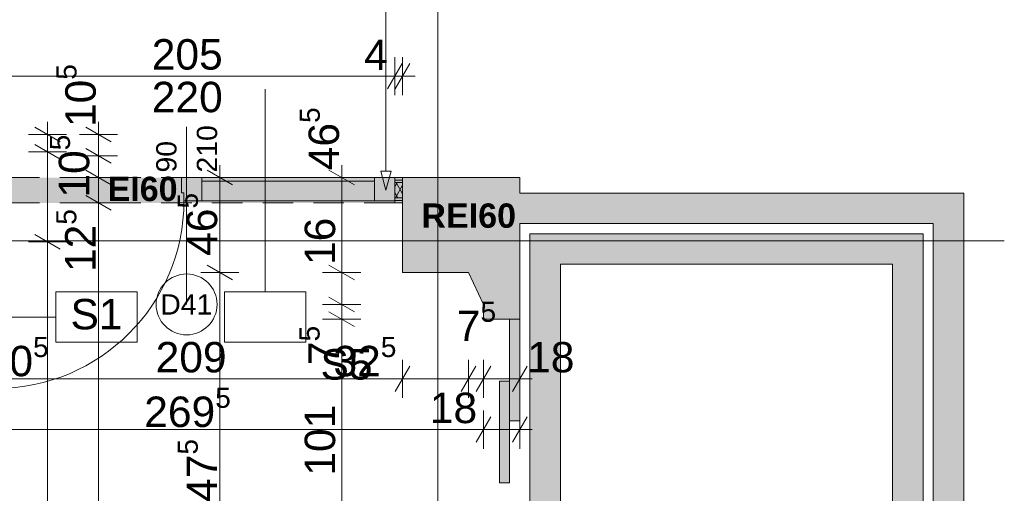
# Paper-space layout 'A-32 RZUT - PIĘTRO 2' of a CAD drawing. Header units: millimetres. Extents: x 0 to 800, y 0 to 550.
# Tile 11 of 17: x 448 to 545, y 218 to 264. Entities that reach past the tile are written whole.
import ezdxf
from ezdxf.xclip import XClip

# ---------------------------------------------------------------- set-up
doc = ezdxf.new("R2010")
doc.units = ezdxf.units.MM
doc.header["$MEASUREMENT"] = 0
doc.header["$XCLIPFRAME"] = 0
for name, pattern in [('DASHDOTX2', [1000, 500, -250, 0, -250]), ('Przer. długie kreski', [2.5, 1.5, -1]), ('PRZERYWANA_DU_A', [550, 350.0000000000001, -199.9999999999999])]:
    doc.linetypes.add(name, pattern=pattern)
for name, color, linetype, lineweight in [('0_Nr_pióra__2', 8, 'Continuous', 13), ('A_winda_Nr_pióra__1', 7, 'Continuous', 20), ('A_wymiary_Nr_pióra__1', 7, 'Continuous', 20), ('A_wymiary_Nr_pióra__2', 8, 'Continuous', 13), ('A_ściany proj_Nr_pióra__1', 7, 'Continuous', 20), ('A_ściany_Nr_pióra__1', 7, 'Continuous', 20), ('Drzwi Archicad_Nr_pióra__1', 7, 'Continuous', 20), ('Drzwi Archicad_Nr_pióra__3', 252, 'Continuous', 13), ('Znaczniki drzwi Archicada_Nr_pióra__3', 252, 'Continuous', 13)]:
    doc.layers.add(name, color=color, linetype=linetype, lineweight=lineweight)
for name, color, linetype, lineweight, true_color in [('A_opis ścian_Nr_pióra__19', 7, 'Continuous', 5, 0x191919), ('A_opis_Nr_pióra__255', 7, 'Continuous', 15, 0x242424), ('A_osie_Nr_pióra__16', 7, 'Continuous', 5, 0x0f0f0f), ('A_ppoż proj_Nr_pióra__8', 7, 'Continuous', 13, 0x4c4c4c), ('A_ściany proj_Nr_pióra__21', 7, 'Continuous', 5, 0xb0b0b0)]:
    doc.layers.add(name, color=color, linetype=linetype, lineweight=lineweight, true_color=true_color)
for name, color, linetype in [('A_podrys', 7, 'Continuous'), ('A_ppoż proj', 7, 'Continuous'), ('A_winda', 7, 'Continuous'), ('A_ściany', 7, 'Continuous'), ('A_ściany proj', 7, 'Continuous')]:
    doc.layers.add(name, color=color, linetype=linetype)
doc.styles.add('STYL_AUTOMATYCZNY_1', font='arial.ttf')
doc.styles.add('STYL_AUTOMATYCZNY_3', font='arial.ttf')
doc.styles.add('STYL_AUTOMATYCZNY_4', font='arial.ttf')
doc.styles.add('STYL_AUTOMATYCZNY_5', font='arial.ttf')
pattern_1 = [(0, (-3193.413088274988, -647.6028358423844), (0, 2), [0, -2])]

# ---------------------------------------------------------------- blocks, each defined once
blk = doc.blocks.new('Rysunek_1_1', base_point=(-3193.413088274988, -647.6028358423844))
at = {"layer": 'A_ppoż proj', "linetype": 'Continuous', "lineweight": 0, "true_color": 0x121212}
blk.add_hatch(color=250, dxfattribs=at).paths.add_polyline_path([(443.9295795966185, 248.7868323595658), (443.9295795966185, 246.2868323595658), (485.7095795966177, 246.2868323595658), (485.7095795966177, 248.7868323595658)])
at = {"layer": 'A_winda', "linetype": 'Continuous', "lineweight": 0, "true_color": 0xfdfdfd}
h = blk.add_hatch(color=7, dxfattribs=at)
h.paths.add_polyline_path([(498.2495795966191, 243.2468323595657), (498.2495795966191, 209.8978323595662), (536.9695795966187, 209.8978323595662), (536.9695795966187, 243.2468323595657)])
h.paths.add_polyline_path([(533.9695795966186, 240.2468323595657), (533.9695795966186, 212.8978323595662), (501.2495795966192, 212.8978323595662), (501.2495795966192, 240.2468323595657)], flags=0)
for points in [[(496.2495795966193, 224.828769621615), (497.2495795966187, 224.828769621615), (497.2495795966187, 234.8287696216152), (496.2495795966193, 234.8287696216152)], [(495.2495795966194, 218.7098950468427), (496.2495795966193, 218.7098950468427), (496.2495795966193, 228.7098950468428), (495.2495795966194, 228.7098950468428)]]:
    blk.add_hatch(color=7, dxfattribs=at).paths.add_polyline_path(points)
at = {"layer": 'A_ściany', "linetype": 'Continuous', "lineweight": 0, "true_color": 0x000000}
for points in [[(497.2495791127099, 248.7868323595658), (485.7095795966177, 248.7868323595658), (485.7095795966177, 239.4468319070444), (492.2095795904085, 239.4468331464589), (493.6895792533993, 236.2887691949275), (493.6895792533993, 234.8287699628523), (497.2495791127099, 234.8287687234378)], [(540.9695795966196, 247.2468323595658), (497.2495791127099, 247.2468323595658), (497.2495791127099, 244.2468323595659), (540.9695795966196, 244.2468323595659)], [(540.9695795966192, 167.4828323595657), (540.9695795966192, 244.2468323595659), (537.969579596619, 244.2468323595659), (537.969579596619, 170.4828323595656)]]:
    blk.add_hatch(color=18, dxfattribs=at).paths.add_polyline_path(points)
at = {"layer": 'A_ściany proj', "linetype": 'Continuous', "lineweight": 13}
h = blk.add_hatch(dxfattribs=at)
h.set_pattern_fill('gypsum_0001', color=8, style=0, pattern_type=2)
h.set_pattern_definition(pattern_1)
h.paths.add_polyline_path([(484.9359531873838, 248.7868322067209), (484.9359531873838, 248.5368320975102), (485.7095795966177, 248.5368320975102), (485.7095795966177, 248.7868322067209)])
h = blk.add_hatch(dxfattribs=at)
h.set_pattern_fill('gypsum_0001', color=8, style=0, pattern_type=2)
h.set_pattern_definition(pattern_1)
h.paths.add_polyline_path([(485.7095795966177, 248.5368320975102), (484.9359531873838, 248.5368320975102), (484.9359531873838, 248.2868326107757), (485.7095795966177, 248.2868326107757)])
h = blk.add_hatch(dxfattribs=at)
h.set_pattern_fill('batt_insulation_0001', color=8, style=0, pattern_type=2)
h.set_pattern_definition([(60.00000000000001, (-3193.413088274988, -647.6028358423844), (-0.5196152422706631, 0.2999999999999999), []), (120, (-3193.413088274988, -647.6028358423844), (0.519615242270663, 0.3000000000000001), [])])
h.paths.add_polyline_path([(485.7095795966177, 248.2868326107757), (484.9359531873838, 248.2868326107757), (484.9359531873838, 246.7868325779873), (485.7095795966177, 246.7868325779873)])
h = blk.add_hatch(dxfattribs=at)
h.set_pattern_fill('gypsum_0001', color=8, style=0, pattern_type=2)
h.set_pattern_definition(pattern_1)
h.paths.add_polyline_path([(485.7095795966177, 246.7868325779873), (484.9359531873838, 246.7868325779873), (484.9359531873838, 246.5368324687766), (485.7095795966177, 246.5368324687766)])
h = blk.add_hatch(dxfattribs=at)
h.set_pattern_fill('gypsum_0001', color=8, style=0, pattern_type=2)
h.set_pattern_definition(pattern_1)
h.paths.add_polyline_path([(484.9359531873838, 246.2868323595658), (485.7095795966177, 246.2868323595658), (485.7095795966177, 246.5368324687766), (484.9359531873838, 246.5368324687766)])
at = {"layer": '0_Nr_pióra__2', "color": 8, "linetype": 'PRZERYWANA_DU_A', "lineweight": 13, "ltscale": 2, "flags": 128}
blk.add_lwpolyline([(544.9695795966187, 110.5468323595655), (544.9695795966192, 300.5468323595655)], dxfattribs=at)
at = {"layer": 'A_opis ścian_Nr_pióra__19', "color": 250, "linetype": 'Continuous', "lineweight": 5, "ltscale": 2, "true_color": 0x191919}
for p, q in [((472.1842323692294, 237.5124670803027), (472.1842323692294, 257.5124733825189)), ((459.5685905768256, 237.5125044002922), (451.5685880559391, 237.5125044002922)), ((451.5685880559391, 237.5125044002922), (451.5685880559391, 232.562298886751)), ((459.5685905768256, 232.562298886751), (459.5685905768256, 237.5125044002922)), ((476.1841365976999, 237.5124745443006), (468.1841340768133, 237.5124745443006)), ((468.1841340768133, 237.5124745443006), (468.1841340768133, 232.5624630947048)), ((476.1841365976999, 232.5624630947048), (476.1841365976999, 237.5124745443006)), ((451.5685880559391, 235.0374053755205), (431.5685892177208, 235.0374053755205)), ((451.5685880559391, 232.562298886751), (459.5685905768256, 232.562298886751)), ((468.1841340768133, 232.5624630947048), (476.1841365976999, 232.5624630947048))]:
    blk.add_line(p, q, dxfattribs=at)
at = {"layer": 'A_opis_Nr_pióra__255', "color": 250, "linetype": 'Continuous', "lineweight": 15, "ltscale": 2, "true_color": 0x242424}
for p, q in [((484.0715148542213, 249.4028545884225), (484.0715148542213, 273.5616661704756)), ((483.5715165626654, 249.4028545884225), (484.5715131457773, 249.4028545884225)), ((484.0715148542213, 247.5368327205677), (483.5715165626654, 249.4028545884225)), ((484.0715148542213, 247.5368327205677), (484.5715131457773, 249.4028545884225))]:
    blk.add_line(p, q, dxfattribs=at)
at = {"layer": 'A_osie_Nr_pióra__16', "color": 250, "linetype": 'DASHDOTX2', "lineweight": 5, "ltscale": 2, "true_color": 0x0f0f0f}
for p, q in [((489.1811322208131, 409.4627815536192), (489.1811322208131, 110.5468336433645)), ((544.9695777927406, 242.5468273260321), (96.57179472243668, 242.5468273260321))]:
    blk.add_line(p, q, dxfattribs=at)
at = {"layer": 'A_winda_Nr_pióra__1', "color": 7, "linetype": 'PRZERYWANA_DU_A', "lineweight": 20, "ltscale": 2, "flags": 128}
for points in [[(498.2495795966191, 243.2468323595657), (536.9695795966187, 243.2468323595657), (536.9695795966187, 209.8978323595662), (498.2495795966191, 209.8978323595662)], [(533.9695795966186, 240.2468323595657), (533.9695795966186, 212.8978323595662), (501.2495795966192, 212.8978323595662), (501.2495795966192, 240.2468323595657)]]:
    blk.add_lwpolyline(points, close=True, dxfattribs=at)
at = {"layer": 'A_winda_Nr_pióra__1', "color": 7, "linetype": 'Continuous', "lineweight": 20, "ltscale": 2, "flags": 128}
for points in [[(496.2495795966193, 224.828769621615), (496.2495795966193, 234.8287696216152), (497.2495795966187, 234.8287696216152), (497.2495795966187, 224.828769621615)], [(495.2495795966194, 218.7098950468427), (495.2495795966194, 228.7098950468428), (496.2495795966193, 228.7098950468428), (496.2495795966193, 218.7098950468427)]]:
    blk.add_lwpolyline(points, close=True, dxfattribs=at)
at = {"layer": 'A_wymiary_Nr_pióra__1', "color": 7, "linetype": 'Continuous', "lineweight": 20, "ltscale": 2}
for p, q in [((484.2142638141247, 257.5368358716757), (485.6576442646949, 260.0368347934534)), ((486.4312652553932, 260.0368347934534), (484.9878922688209, 257.5368358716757)), ((451.9995816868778, 252.3251441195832), (449.4995827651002, 253.7685171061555)), ((456.9995795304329, 252.3251441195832), (454.4995806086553, 253.7685171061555)), ((449.4995827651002, 252.0485208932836), (451.9995816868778, 250.6051479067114)), ((454.4995806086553, 251.6485177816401), (456.9995795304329, 250.2051447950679)), ((454.4995806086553, 249.5085224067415), (456.9995795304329, 248.0651419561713)), ((468.9595762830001, 248.0651419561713), (466.4595773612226, 249.5085224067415)), ((480.9595800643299, 248.0651419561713), (478.4595811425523, 249.5085224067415)), ((454.4995806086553, 247.008523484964), (456.9995795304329, 245.5651430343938)), ((449.4995827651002, 243.168520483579), (451.9995816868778, 241.7251474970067)), ((466.4595773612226, 240.1685232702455), (468.9595762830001, 238.7251428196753)), ((478.4595811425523, 240.1685232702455), (480.9595800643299, 238.7251428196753)), ((478.4595811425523, 237.0104535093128), (480.9595800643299, 235.5670805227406)), ((478.4595811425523, 235.5504581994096), (480.9595800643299, 234.1070852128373)), ((486.4312652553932, 230.1941514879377), (484.9878922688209, 227.6941525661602)), ((492.9312654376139, 230.1941514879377), (491.4878924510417, 227.6941525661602)), ((494.4112642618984, 230.1941514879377), (492.9678912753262, 227.6941525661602)), ((496.5278898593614, 227.6941525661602), (497.9712703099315, 230.1941514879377)), ((494.4112642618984, 225.1941461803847), (492.9678912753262, 222.6941472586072)), ((496.5278898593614, 222.6941472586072), (497.9712703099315, 225.1941461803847))]:
    blk.add_line(p, q, dxfattribs=at)
at = {"layer": 'A_wymiary_Nr_pióra__2', "color": 8, "linetype": 'Continuous', "lineweight": 13, "ltscale": 2}
for p, q in [((484.9359503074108, 256.911830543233), (484.9359503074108, 260.6618326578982)), ((485.709578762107, 256.911830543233), (485.709578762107, 260.6618326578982)), ((443.9359560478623, 258.7868316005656), (484.9359503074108, 258.7868316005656)), ((484.9359503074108, 258.7868316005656), (485.709578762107, 258.7868316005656)), ((485.709578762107, 258.7868316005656), (486.9320771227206, 258.7868316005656)), ((450.74957849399, 253.0468306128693), (450.74957849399, 254.2693289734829)), ((455.7495763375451, 253.0468306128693), (455.7495763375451, 254.2693289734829)), ((452.6245795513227, 253.0468306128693), (448.8745774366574, 253.0468306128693)), ((450.74957849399, 251.3268343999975), (450.74957849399, 253.0468306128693)), ((457.6245773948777, 253.0468306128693), (453.8745827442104, 253.0468306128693)), ((455.7495763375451, 250.926831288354), (455.7495763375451, 253.0468306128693)), ((452.6245795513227, 251.3268343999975), (448.8745774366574, 251.3268343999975)), ((450.74957849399, 242.4468339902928), (450.74957849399, 251.3268343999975)), ((457.6245773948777, 250.926831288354), (453.8745827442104, 250.926831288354)), ((455.7495763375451, 248.7868359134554), (455.7495763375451, 250.926831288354)), ((467.7095805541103, 248.7868359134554), (467.7095805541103, 250.0093342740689)), ((479.7095768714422, 248.7868359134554), (479.7095768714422, 250.0093342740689)), ((457.6245773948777, 248.7868359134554), (453.8745827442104, 248.7868359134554)), ((455.7495763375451, 246.2868295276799), (455.7495763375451, 248.7868359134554)), ((469.584581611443, 248.7868359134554), (465.8345794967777, 248.7868359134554)), ((467.7095805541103, 239.4468293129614), (467.7095805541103, 248.7868359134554)), ((481.5845779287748, 248.7868359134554), (477.8345832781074, 248.7868359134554)), ((479.7095768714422, 239.4468293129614), (479.7095768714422, 248.7868359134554)), ((457.6245773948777, 246.2868295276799), (453.8745827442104, 246.2868295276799)), ((455.7495763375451, 168.4428323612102), (455.7495763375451, 246.2868295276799)), ((452.6245795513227, 242.4468339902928), (448.8745774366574, 242.4468339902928)), ((450.74957849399, 173.3868352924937), (450.74957849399, 242.4468339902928)), ((469.584581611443, 239.4468293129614), (465.8345794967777, 239.4468293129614)), ((467.7095805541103, 209.9163874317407), (467.7095805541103, 239.4468293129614)), ((481.5845779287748, 239.4468293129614), (477.8345832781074, 239.4468293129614)), ((479.7095768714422, 236.2887670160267), (479.7095768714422, 239.4468293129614)), ((481.5845779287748, 236.2887670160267), (477.8345832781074, 236.2887670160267)), ((479.7095768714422, 234.8287717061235), (479.7095768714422, 236.2887670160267)), ((481.5845779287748, 234.8287717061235), (477.8345832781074, 234.8287717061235)), ((479.7095768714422, 214.6487710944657), (479.7095768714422, 234.8287717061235)), ((485.709578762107, 227.0691472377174), (485.709578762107, 230.8191493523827)), ((492.2095789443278, 227.0691472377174), (492.2095789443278, 230.8191493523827)), ((493.6895777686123, 227.0691472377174), (493.6895777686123, 230.8191493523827)), ((497.2495763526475, 227.0691472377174), (497.2495763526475, 230.8191493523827)), ((443.9295817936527, 228.94414829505), (485.709578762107, 228.94414829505)), ((485.709578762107, 228.94414829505), (492.2095789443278, 228.94414829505)), ((492.2095789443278, 228.94414829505), (493.6895777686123, 228.94414829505)), ((493.6895777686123, 228.94414829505), (497.2495763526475, 228.94414829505)), ((497.2495763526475, 228.94414829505), (498.472082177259, 228.94414829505)), ((493.6895777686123, 222.0691493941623), (493.6895777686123, 225.8191515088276)), ((497.2495763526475, 222.0691493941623), (497.2495763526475, 225.8191515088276)), ((439.7895783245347, 223.9441504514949), (493.6895777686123, 223.9441504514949)), ((493.6895777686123, 223.9441504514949), (497.2495763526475, 223.9441504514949)), ((497.2495763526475, 223.9441504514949), (498.472082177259, 223.9441504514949))]:
    blk.add_line(p, q, dxfattribs=at)
at = {"layer": 'A_ściany proj_Nr_pióra__1', "color": 7, "linetype": 'Continuous', "lineweight": 20, "ltscale": 2, "flags": 128}
for points in [[(485.7095795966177, 248.7868323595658), (484.9359531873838, 248.7868323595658)], [(484.9359531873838, 246.2868323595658), (485.7095795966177, 246.2868323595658)]]:
    blk.add_lwpolyline(points, dxfattribs=at)
at = {"layer": 'A_ściany proj_Nr_pióra__21', "color": 253, "linetype": 'Continuous', "lineweight": 5, "ltscale": 2, "true_color": 0xb0b0b0}
for p, q in [((484.9359503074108, 248.7868359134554), (484.9359503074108, 248.5368293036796)), ((485.709578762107, 248.5368293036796), (484.9359503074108, 248.5368293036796)), ((484.9359503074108, 248.5368293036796), (484.9359503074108, 248.2868301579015)), ((485.709578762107, 248.2868301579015), (484.9359503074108, 248.2868301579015)), ((484.9359503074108, 248.2868301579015), (484.9359503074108, 246.7868352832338)), ((484.9359503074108, 246.7868352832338), (485.709578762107, 246.7868352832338)), ((484.9359503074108, 246.7868352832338), (484.9359503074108, 246.5368286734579)), ((484.9359503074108, 246.5368361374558), (485.709578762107, 246.5368361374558)), ((484.9359503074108, 246.5368286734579), (484.9359503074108, 246.4868348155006)), ((484.9359503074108, 246.4868348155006), (484.9359503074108, 246.2868295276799))]:
    blk.add_line(p, q, dxfattribs=at)
at = {"layer": 'A_ściany proj_Nr_pióra__21', "color": 253, "linetype": 'Continuous', "lineweight": 5, "ltscale": 2, "true_color": 0xb0b0b0, "flags": 128}
for points in [[(485.7095795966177, 248.7868323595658), (485.7095795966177, 248.5368323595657)], [(485.7095795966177, 248.5368323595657), (485.7095795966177, 248.2868323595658)], [(485.7095795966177, 248.2868323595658), (485.7095795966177, 246.7868323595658)], [(485.7095795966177, 246.7868323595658), (485.7095795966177, 246.5368323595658)], [(485.7095795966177, 246.5368323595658), (485.7095795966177, 246.2868323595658)]]:
    blk.add_lwpolyline(points, dxfattribs=at)
at = {"layer": 'A_ściany_Nr_pióra__1', "color": 7, "linetype": 'Continuous', "lineweight": 20, "ltscale": 2}
blk.add_line((497.2495763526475, 234.8287717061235), (493.6895777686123, 234.8287717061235), dxfattribs=at)
at = {"layer": 'A_ściany_Nr_pióra__1', "color": 7, "linetype": 'Continuous', "lineweight": 20, "ltscale": 2, "flags": 128}
for points in [[(497.2495791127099, 248.7868323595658), (485.7095795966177, 248.7868323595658)], [(485.7095795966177, 248.7868323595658), (485.7095795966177, 239.4468319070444)], [(497.2495791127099, 247.2468323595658), (497.2495791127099, 248.7868323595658)], [(540.9695795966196, 247.2468323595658), (497.2495791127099, 247.2468323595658)], [(540.9695795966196, 244.2468323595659), (540.9695795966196, 247.2468323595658)], [(497.2495791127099, 244.2468323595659), (537.969579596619, 244.2468323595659)], [(497.2495791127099, 234.828768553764), (497.2495791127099, 244.2468323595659)], [(537.969579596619, 244.2468323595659), (537.969579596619, 208.8978323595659)], [(540.9695795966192, 167.4828323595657), (540.9695795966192, 244.2468323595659)], [(485.7095795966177, 239.4468319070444), (492.2095795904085, 239.4468331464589)], [(492.2095795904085, 239.4468331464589), (493.6895792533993, 236.2887691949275)], [(493.6895792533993, 236.2887691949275), (493.6895792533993, 234.8287699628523)]]:
    blk.add_lwpolyline(points, dxfattribs=at)
at = {"layer": 'Drzwi Archicad_Nr_pióra__1', "color": 7, "linetype": 'Continuous', "lineweight": 20, "ltscale": 2}
blk.add_line((497.2495763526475, 234.8287717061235), (493.6895777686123, 234.8287717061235), dxfattribs=at)
at = {"layer": 'Drzwi Archicad_Nr_pióra__3', "color": 252, "linetype": 'Przer. długie kreski', "lineweight": 13, "ltscale": 2}
for p, q in [((484.9359503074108, 248.7868359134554), (443.9359560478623, 248.7868359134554)), ((484.9359503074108, 246.2868295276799), (443.9359560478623, 246.2868295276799))]:
    blk.add_line(p, q, dxfattribs=at)
at = {"layer": 'Drzwi Archicad_Nr_pióra__3', "color": 252, "linetype": 'Continuous', "lineweight": 13, "ltscale": 2}
for p, q in [((463.9359548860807, 248.7868359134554), (463.9359548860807, 247.2868335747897)), ((465.9359555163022, 248.7868359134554), (463.9359548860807, 248.7868359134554)), ((465.9359555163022, 246.4868348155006), (465.9359555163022, 248.7868359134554)), ((465.9359555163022, 248.7868359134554), (482.9359496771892, 248.7868359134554)), ((465.9359555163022, 246.4868348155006), (465.9359555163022, 248.7868359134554)), ((482.9359496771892, 248.4268323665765), (465.9359555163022, 248.4268323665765)), ((484.9359503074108, 248.7868359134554), (482.9359496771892, 248.7868359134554)), ((482.9359496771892, 248.7868359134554), (482.9359496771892, 246.4868348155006)), ((482.9359496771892, 248.7868359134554), (482.9359496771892, 246.4868348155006)), ((484.9359503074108, 246.4868348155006), (484.9359503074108, 248.7868359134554)), ((484.9359503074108, 248.7868359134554), (484.9359503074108, 248.5368293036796)), ((484.9359503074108, 248.7868359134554), (484.9359503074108, 248.5368293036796)), ((484.9359503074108, 248.5368293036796), (484.9359503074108, 248.2868301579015)), ((484.9359503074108, 248.5368293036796), (484.9359503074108, 248.2868301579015)), ((484.9359503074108, 248.2868301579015), (484.9359503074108, 246.7868352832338)), ((484.9359503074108, 248.2868301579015), (484.9359503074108, 246.7868352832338)), ((463.9359548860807, 247.2868335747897), (464.175952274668, 247.2868335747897)), ((464.175952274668, 247.2868335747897), (464.175952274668, 246.4868348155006)), ((464.175952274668, 246.4868348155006), (465.9359555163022, 246.4868348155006)), ((482.9359496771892, 246.4868348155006), (465.9359555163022, 246.4868348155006)), ((465.9359555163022, 246.4868348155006), (482.9359496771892, 246.4868348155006)), ((482.9359496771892, 246.4868348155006), (484.9359503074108, 246.4868348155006)), ((484.9359503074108, 246.7868352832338), (484.9359503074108, 246.5368286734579)), ((484.9359503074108, 246.7868352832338), (484.9359503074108, 246.5368286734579)), ((484.9359503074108, 246.5368286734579), (484.9359503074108, 246.4868348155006)), ((484.9359503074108, 246.5368286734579), (484.9359503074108, 246.4868348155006)), ((484.9359503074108, 246.4868348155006), (484.9359503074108, 246.2868295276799))]:
    blk.add_line(p, q, dxfattribs=at)
blk.add_arc((445.6959533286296, 246.4868323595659), 18.48000000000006, 270, 0, dxfattribs=at)
at = {"layer": 'Znaczniki drzwi Archicada_Nr_pióra__3', "color": 252, "linetype": 'Continuous', "lineweight": 13, "ltscale": 2}
blk.add_line((464.4359531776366, 236.2868338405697), (464.4359531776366, 253.7868337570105), dxfattribs=at)
at = {"layer": 'Znaczniki drzwi Archicada_Nr_pióra__3', "color": 252, "linetype": 'Continuous', "lineweight": 13, "ltscale": 2, "flags": 128}
blk.add_lwpolyline([(461.4359533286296, 236.2868323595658, 0.9999999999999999), (467.4359533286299, 236.2868323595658, 0.9999999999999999)], format="xyb", close=True, dxfattribs=at)
at = {"layer": 'A_opis ścian_Nr_pióra__19', "color": 250, "linetype": 'Continuous', "lineweight": 5, "true_color": 0x191919, "attachment_point": 2, "style": 'STYL_AUTOMATYCZNY_1'}
for s, insert, char_height in [('\\A1;{\\pqc;\\fArial|b0|i0|c238|p0;\\W1.000000;S1}', (455.5685881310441, 236.8267874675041), 3), ('\\A1;{\\pqc;\\fArial|b0|i0|c238|p0;\\W1.000000;S5}', (480.1841337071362, 231.8767525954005), 3.000000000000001)]:
    blk.add_mtext(s, dxfattribs=dict(at, insert=insert, char_height=char_height))
at = {"layer": 'A_ppoż proj_Nr_pióra__8', "color": 251, "linetype": 'Continuous', "lineweight": 13, "true_color": 0x4c4c4c, "char_height": 2.399999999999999, "attachment_point": 5, "style": 'STYL_AUTOMATYCZNY_3'}
for s, insert in [('\\A1;{\\pqc;\\fArial|b1|i0|c238|p0;\\W1.000000;EI60}', (460.1004184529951, 247.653971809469)), ('\\A1;{\\pqc;\\fArial|b1|i0|c238|p0;\\W1.000000;REI60}', (492.2221930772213, 245.0189834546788))]:
    blk.add_mtext(s, dxfattribs=dict(at, insert=insert))
at = {"layer": 'A_wymiary_Nr_pióra__1', "color": 7, "linetype": 'Continuous', "lineweight": 20, "char_height": 3, "attachment_point": 7, "rotation": 90, "style": 'STYL_AUTOMATYCZNY_1'}
for s, insert in [('\\A1;{\\pql;\\fArial|b0|i0|c238|p0;\\W1.000000;10\\fArial|b0|i0|c238|p0;\\W1.000000;\\A1{\\H.66x;\\S5^  ;}}', (456.3649684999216, 253.7693324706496)), ('\\A1;{\\pql;\\fArial|b0|i0|c238|p0;\\W1.000000;46\\fArial|b0|i0|c238|p0;\\W1.000000;\\A1{\\H.66x;\\S5^  ;}}', (480.3249684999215, 249.5093324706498)), ('\\A1;{\\pql;\\fArial|b0|i0|c238|p0;\\W1.000000;10\\fArial|b0|i0|c238|p0;\\W1.000000;\\A1{\\H.66x;\\S5^  ;}}', (455.7251276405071, 246.8135622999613)), ('\\A1;{\\pql;\\fArial|b0|i0|c238|p0;\\W1.000000;46\\fArial|b0|i0|c238|p0;\\W1.000000;\\A1{\\H.66x;\\S5^  ;}}', (468.324968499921, 241.0735623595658)), ('\\A1;{\\pql;\\fArial|b0|i0|c238|p0;\\W1.000000;12\\fArial|b0|i0|c238|p0;\\W1.000000;\\A1{\\H.66x;\\S5^  ;}}', (456.3478926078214, 239.4777922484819)), ('\\A1;{\\pql;\\fArial|b0|i0|c238|p0;\\W1.000000;7\\fArial|b0|i0|c238|p0;\\W1.000000;\\A1{\\H.66x;\\S5^  ;}}', (480.3078926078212, 230.3078900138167)), ('\\A1;{\\pql;\\fArial|b0|i0|c238|p0;\\W1.000000;147\\fArial|b0|i0|c238|p0;\\W1.000000;\\A1{\\H.66x;\\S5^  ;}}', (468.3078926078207, 214.4890579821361)), ('\\A1;{\\pql;\\fArial|b0|i0|c238|p0;\\W1.000000;19\\fArial|b0|i0|c238|p0;\\W1.000000;\\A1{\\H.66x;\\S5^  ;}}', (476.8749683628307, 208.8393074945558))]:
    blk.add_mtext(s, dxfattribs=dict(at, insert=insert))
at = {"layer": 'A_wymiary_Nr_pióra__1', "color": 7, "linetype": 'Continuous', "lineweight": 20, "char_height": 3, "attachment_point": 7, "style": 'STYL_AUTOMATYCZNY_5'}
for s, insert, width in [('\\A1;{\\pql;\\fArial|b0|i0|c238|p0;\\W1.000000;205}', (461.0036982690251, 259.3868323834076), 6.86451), ('\\A1;{\\pql;\\fArial|b0|i0|c238|p0;\\W1.000000;4}', (481.9252813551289, 259.3868323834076), 2.288172), ('\\A1;{\\pql;\\fArial|b0|i0|c238|p0;\\W1.000000;220}', (461.0036982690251, 255.1868322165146), 6.86451), ('\\A1;{\\pql;\\fArial|b0|i0|c238|p0;\\W1.000000;209}', (461.3873245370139, 229.5441494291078), 6.86451), ('\\A1;{\\pql;\\fArial|b0|i0|c238|p0;\\W1.000000;18}', (497.9720792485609, 229.5441494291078), 4.57635), ('\\A1;{\\pql;\\fArial|b0|i0|c238|p0;\\W1.000000;18}', (488.3907291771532, 224.5441494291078), 4.57635)]:
    blk.add_mtext(s, dxfattribs=dict(at, insert=insert, width=width))
at = {"layer": 'A_wymiary_Nr_pióra__1', "color": 7, "linetype": 'Continuous', "lineweight": 20, "char_height": 3, "attachment_point": 7, "rotation": 90, "style": 'STYL_AUTOMATYCZNY_5'}
for s, insert, width in [('\\A1;{\\pql;\\fArial|b0|i0|c238|p0;\\W1.000000;16}', (479.1095795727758, 240.1693324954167), 4.57635), ('\\A1;{\\pql;\\fArial|b0|i0|c238|p0;\\W1.000000;101}', (479.1095795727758, 219.4073244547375), 6.86451)]:
    blk.add_mtext(s, dxfattribs=dict(at, insert=insert, width=width))
at = {"layer": 'A_wymiary_Nr_pióra__1', "color": 7, "linetype": 'Continuous', "lineweight": 20, "char_height": 3, "attachment_point": 7, "style": 'STYL_AUTOMATYCZNY_1'}
for s, insert in [('\\A1;{\\pql;\\fArial|b0|i0|c238|p0;\\W1.000000;7\\fArial|b0|i0|c238|p0;\\W1.000000;\\A1{\\H.66x;\\S5^  ;}}', (491.0503894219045, 231.7958365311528)), ('\\A1;{\\pql;\\fArial|b0|i0|c238|p0;\\W1.000000;20\\fArial|b0|i0|c238|p0;\\W1.000000;\\A1{\\H.66x;\\S5^  ;}}', (444.6520797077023, 228.3287605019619)), ('\\A1;{\\pql;\\fArial|b0|i0|c238|p0;\\W1.000000;32\\fArial|b0|i0|c238|p0;\\W1.000000;\\A1{\\H.66x;\\S5^  ;}}', (478.9005394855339, 228.3267515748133)), ('\\A1;{\\pql;\\fArial|b0|i0|c238|p0;\\W1.000000;269\\fArial|b0|i0|c238|p0;\\W1.000000;\\A1{\\H.66x;\\S5^  ;}}', (460.2640443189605, 223.3287605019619))]:
    blk.add_mtext(s, dxfattribs=dict(at, insert=insert))
at = {"layer": 'Znaczniki drzwi Archicada_Nr_pióra__3', "color": 252, "linetype": 'Continuous', "lineweight": 13, "char_height": 2, "attachment_point": 7, "rotation": 89.99999999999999, "style": 'STYL_AUTOMATYCZNY_4'}
for s, insert in [('\\A1;{\\pql;\\fArial CE|b0|i0|c238|p0;\\W1.000000;210}', (467.4704061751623, 249.2868323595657)), ('\\A1;{\\pql;\\fArial CE|b0|i0|c238|p0;\\W1.000000;90}', (463.4704061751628, 249.2868323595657))]:
    blk.add_mtext(s, dxfattribs=dict(at, insert=insert))
at = {"layer": 'Znaczniki drzwi Archicada_Nr_pióra__3', "color": 252, "linetype": 'Continuous', "lineweight": 13, "insert": (461.8461033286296, 235.2868464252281), "char_height": 2, "attachment_point": 7, "style": 'STYL_AUTOMATYCZNY_4'}
blk.add_mtext('\\A1;{\\pql;\\fArial CE|b0|i0|c238|p0;\\W1.000000;D41}', dxfattribs=at)

psp = doc.layouts.new('A-32 RZUT - PIĘTRO 2')

# ---------------------------------------------------------------- block references
at = {"layer": 'A_podrys', "color": 37, "linetype": 'Continuous', "lineweight": 5, "true_color": 0x656532}
ref = psp.add_blockref('Rysunek_1_1', (-3193.413088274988, -647.6028358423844), dxfattribs=at)
XClip(ref).set_block_clipping_path([(44.06963709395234, 110.5468323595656), (544.9695795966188, 528.1668323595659)])

doc.saveas('drawing.dxf')
